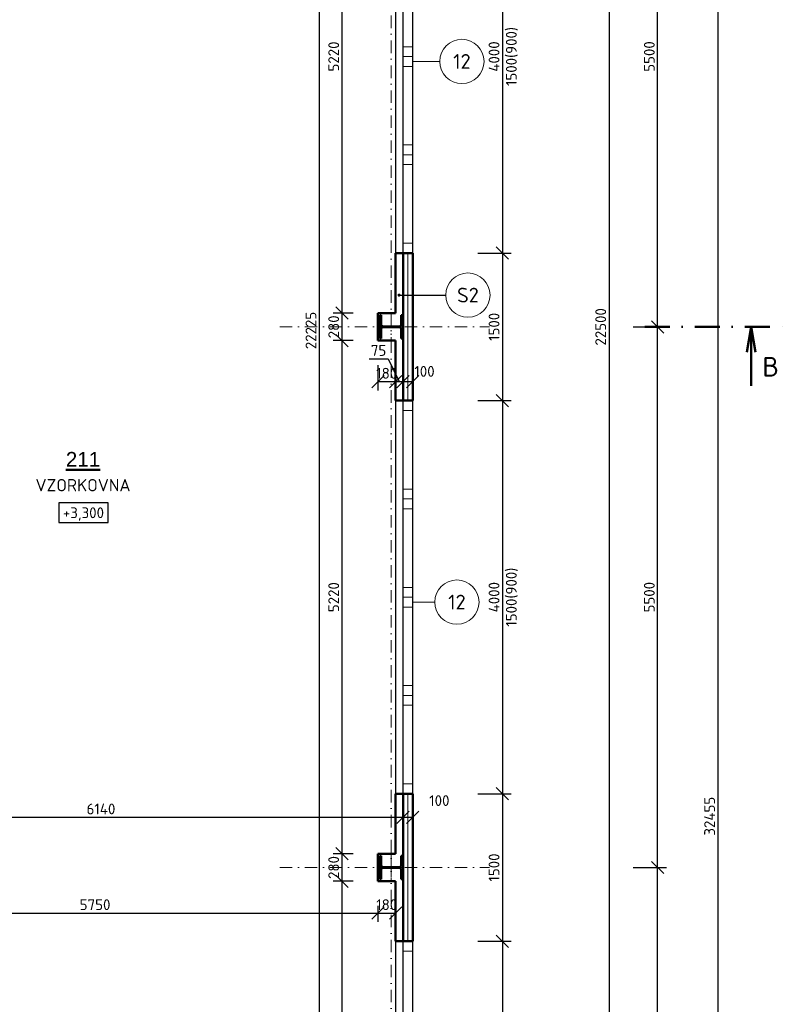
# Model space of a CAD drawing. Header units: millimetres. Extents: x -118752 to 407724, y -73278 to 155058.
# Tile 82 of 256: x 99668 to 107471, y 23427 to 33443. Entities that reach past the tile are written whole.
import ezdxf
from ezdxf.enums import TextEntityAlignment as Align

# ---------------------------------------------------------------- set-up
doc = ezdxf.new("R2010")
doc.units = ezdxf.units.MM
doc.header["$LTSCALE"] = 10
doc.linetypes.add('DASHDOT', pattern=[25.4, 12.7, -6.35, 0, -6.35])
for name, color, linetype, lineweight in [('CKBUBLINY', 1, 'Continuous', 18), ('CKBUBLINY_POPIS', 3, 'Continuous', 25), ('CKIZOLACE', 1, 'Continuous', 18), ('CKKOTY', 3, 'Continuous', 25), ('CKKOTY_VYS', 3, 'Continuous', 25), ('CKOKNA', 1, 'Continuous', 18), ('CKPOPIS_POHLED', 3, 'Continuous', 25), ('CKPOPISM', 6, 'Continuous', 50), ('CKPOPISM_POPIS', 3, 'Continuous', 25), ('CKRASTR', 7, 'DASHDOT', 15), ('CKREZY_OZNACENI', 4, 'DASHDOT', 50), ('CKSTENY_PODROVINOU', 7, 'Continuous', 25), ('CKSTENY_REZ', 6, 'Continuous', 50), ('CSPROFILY_OSY', 1, 'DASHDOT', 18), ('CSPROFILY_REZY', 4, 'Continuous', 50)]:
    doc.layers.add(name, color=color, linetype=linetype, lineweight=lineweight)
doc.styles.add('Arial', font='arial.ttf', dxfattribs={"width": 0.8})
doc.styles.get("Standard").update_dxf_attribs({"font": 'isocpeur.ttf'})
doc.linetypes.add('IZOLACE_POLYSTYREN_PENOVY', pattern='A,0.001,[228,CADKON.SHX,S=0.1,R=0,X=0,Y=0],-2', length=2.001)
doc.dimstyles.new('CADKON', dxfattribs={"dimscale": 50, "dimtxt": 2.2, "dimasz": 2.5, "dimexe": 1.8, "dimexo": 5, "dimgap": 0.6, "dimtad": 1, "dimrnd": 1, "dimtxsty": 'Standard', "dimblk1": 'OBLIQUE', "dimblk2": 'OBLIQUE', "dimsah": 1, "dimcen": 2.5, "dimadec": 1, "dimazin": 2, "dimtfac": 1, "dimtdec": 4, "dimtix": 1, "dimtmove": 2, "dimatfit": 3, "dimldrblk": 'OPEN30', "dimfxl": 5, "dimfxlon": 1, "dimtolj": 1, "dimarcsym": 0})

# ---------------------------------------------------------------- blocks, each defined once
blk = doc.blocks.new('_OBLIQUE')
at = {"color": 0, "linetype": 'ByBlock'}
blk.add_line((-0.5, -0.5), (0.5, 0.5), dxfattribs=at)
blk = doc.blocks.new('*D7906')
at = {"layer": 'CKKOTY', "color": 0, "lineweight": -2}
for p, q in [((104325, 31068), (104665, 31068)), ((104575, 31068), (104575, 29568)), ((104325, 29568), (104665, 29568))]:
    blk.add_line(p, q, dxfattribs=at)
at = {"layer": 'Defpoints', "color": 0}
for p in [(103664, 31068), (103664, 29568), (104575, 29568)]:
    blk.add_point(p, dxfattribs=at)
at = {"layer": 'CKKOTY', "color": 0, "lineweight": -2, "xscale": 125, "yscale": 125, "zscale": 125}
for p, rotation in [((104575, 31068), 90), ((104575, 29568), 270)]:
    blk.add_blockref('_OBLIQUE', p, dxfattribs=dict(at, rotation=rotation))
at = {"layer": 'CKKOTY', "color": 0, "insert": (104490, 30318), "char_height": 110, "attachment_point": 5, "rotation": 90}
blk.add_mtext('\\A1;1500', dxfattribs=at)
blk = doc.blocks.new('_Open30')
at = {"color": 0, "lineweight": -2}
for p, q in [((-1, 0.268), (0, 0)), ((0, 0), (-1, -0.268)), ((0, 0), (-1, 0))]:
    blk.add_line(p, q, dxfattribs=at)
blk = doc.blocks.new('*D7907')
at = {"layer": 'CKKOTY', "color": 0, "lineweight": -2}
for p, q in [((104325, 25568), (104665, 25568)), ((104575, 25568), (104575, 24068)), ((104325, 24068), (104665, 24068))]:
    blk.add_line(p, q, dxfattribs=at)
at = {"layer": 'Defpoints', "color": 0}
for p in [(103664, 25568), (103664, 24068), (104575, 24068)]:
    blk.add_point(p, dxfattribs=at)
at = {"layer": 'CKKOTY', "color": 0, "lineweight": -2, "xscale": 125, "yscale": 125, "zscale": 125}
for p, rotation in [((104575, 25568), 90), ((104575, 24068), 270)]:
    blk.add_blockref('_OBLIQUE', p, dxfattribs=dict(at, rotation=rotation))
at = {"layer": 'CKKOTY', "color": 0, "insert": (104490, 24818), "char_height": 110, "attachment_point": 5, "rotation": 90}
blk.add_mtext('\\A1;1500', dxfattribs=at)
blk = doc.blocks.new('*D7913')
at = {"layer": 'CKKOTY', "color": 0, "lineweight": -2}
for p, q in [((104325, 24068), (104665, 24068)), ((104575, 24068), (104575, 21068)), ((104325, 21068), (104665, 21068))]:
    blk.add_line(p, q, dxfattribs=at)
at = {"layer": 'Defpoints', "color": 0}
for p in [(103664, 24068), (103664, 21068), (104575, 21068)]:
    blk.add_point(p, dxfattribs=at)
at = {"layer": 'CKKOTY', "color": 0, "lineweight": -2, "xscale": 125, "yscale": 125, "zscale": 125}
for p, rotation in [((104575, 24068), 90), ((104575, 21068), 270)]:
    blk.add_blockref('_OBLIQUE', p, dxfattribs=dict(at, rotation=rotation))
at = {"layer": 'CKKOTY', "color": 0, "char_height": 110, "attachment_point": 5, "rotation": 90}
for s, insert in [('\\A1;1500(900)', (104671, 22568)), ('\\A1;3000', (104490, 22568))]:
    blk.add_mtext(s, dxfattribs=dict(at, insert=insert))
blk = doc.blocks.new('*D7914')
at = {"layer": 'CKKOTY', "color": 0, "lineweight": -2}
for p, q in [((104325, 29568), (104665, 29568)), ((104575, 29568), (104575, 25568)), ((104325, 25568), (104665, 25568))]:
    blk.add_line(p, q, dxfattribs=at)
at = {"layer": 'Defpoints', "color": 0}
for p in [(103664, 29568), (103664, 25568), (104575, 25568)]:
    blk.add_point(p, dxfattribs=at)
at = {"layer": 'CKKOTY', "color": 0, "lineweight": -2, "xscale": 125, "yscale": 125, "zscale": 125}
for p, rotation in [((104575, 29568), 90), ((104575, 25568), 270)]:
    blk.add_blockref('_OBLIQUE', p, dxfattribs=dict(at, rotation=rotation))
at = {"layer": 'CKKOTY', "color": 0, "char_height": 110, "attachment_point": 5, "rotation": 90}
for s, insert in [('\\A1;1500(900)', (104671, 27568)), ('\\A1;4000', (104490, 27568))]:
    blk.add_mtext(s, dxfattribs=dict(at, insert=insert))
blk = doc.blocks.new('*D7915')
at = {"layer": 'CKKOTY', "color": 0, "lineweight": -2}
for p, q in [((104325, 35068), (104665, 35068)), ((104575, 35068), (104575, 31068)), ((104325, 31068), (104665, 31068))]:
    blk.add_line(p, q, dxfattribs=at)
at = {"layer": 'Defpoints', "color": 0}
for p in [(103664, 35068), (103664, 31068), (104575, 31068)]:
    blk.add_point(p, dxfattribs=at)
at = {"layer": 'CKKOTY', "color": 0, "lineweight": -2, "xscale": 125, "yscale": 125, "zscale": 125}
for p, rotation in [((104575, 35068), 90), ((104575, 31068), 270)]:
    blk.add_blockref('_OBLIQUE', p, dxfattribs=dict(at, rotation=rotation))
at = {"layer": 'CKKOTY', "color": 0, "char_height": 110, "attachment_point": 5, "rotation": 90}
for s, insert in [('\\A1;1500(900)', (104671, 33068)), ('\\A1;4000', (104490, 33068))]:
    blk.add_mtext(s, dxfattribs=dict(at, insert=insert))
blk = doc.blocks.new('*D7917')
at = {"layer": 'CKKOTY', "color": 0, "lineweight": -2}
for p, q in [((105409, 41568), (105749, 41568)), ((105659, 41568), (105659, 19068)), ((105409, 19068), (105749, 19068))]:
    blk.add_line(p, q, dxfattribs=at)
at = {"layer": 'Defpoints', "color": 0}
for p in [(103664, 41568), (103664, 19068), (105659, 19068)]:
    blk.add_point(p, dxfattribs=at)
at = {"layer": 'CKKOTY', "color": 0, "lineweight": -2, "xscale": 125, "yscale": 125, "zscale": 125}
for p, rotation in [((105659, 41568), 90), ((105659, 19068), 270)]:
    blk.add_blockref('_OBLIQUE', p, dxfattribs=dict(at, rotation=rotation))
at = {"layer": 'CKKOTY', "color": 0, "insert": (105574, 30318), "char_height": 110, "attachment_point": 5, "rotation": 90}
blk.add_mtext('\\A1;22500', dxfattribs=at)
blk = doc.blocks.new('_Open90')
at = {"color": 0, "lineweight": -2}
for p, q in [((0, 0), (-1, 0)), ((-0.5, 0.5), (0, 0)), ((0, 0), (-0.5, -0.5))]:
    blk.add_line(p, q, dxfattribs=at)
blk = doc.blocks.new('*D7922')
at = {"layer": 'CKKOTY', "color": 0, "lineweight": -2}
for p, q in [((105903, 24818), (106243, 24818)), ((106153, 19318), (106153, 24818)), ((105903, 19318), (106243, 19318))]:
    blk.add_line(p, q, dxfattribs=at)
at = {"layer": 'Defpoints', "color": 0}
for p in [(104444, 24818), (106153, 24818), (104444, 19318)]:
    blk.add_point(p, dxfattribs=at)
at = {"layer": 'CKKOTY', "color": 0, "lineweight": -2, "xscale": 125, "yscale": 125, "zscale": 125}
for p, rotation in [((106153, 24818), 90), ((106153, 19318), 270)]:
    blk.add_blockref('_OBLIQUE', p, dxfattribs=dict(at, rotation=rotation))
at = {"layer": 'CKKOTY', "color": 0, "insert": (106068, 22068), "char_height": 110, "attachment_point": 5, "rotation": 90}
blk.add_mtext('\\A1;5500', dxfattribs=at)
blk = doc.blocks.new('*D7923')
at = {"layer": 'CKKOTY', "color": 0, "lineweight": -2}
for p, q in [((105903, 30318), (106243, 30318)), ((106153, 24818), (106153, 30318)), ((105903, 24818), (106243, 24818))]:
    blk.add_line(p, q, dxfattribs=at)
at = {"layer": 'Defpoints', "color": 0}
for p in [(104444, 30318), (106153, 30318), (104444, 24818)]:
    blk.add_point(p, dxfattribs=at)
at = {"layer": 'CKKOTY', "color": 0, "lineweight": -2, "xscale": 125, "yscale": 125, "zscale": 125}
for p, rotation in [((106153, 30318), 90), ((106153, 24818), 270)]:
    blk.add_blockref('_OBLIQUE', p, dxfattribs=dict(at, rotation=rotation))
at = {"layer": 'CKKOTY', "color": 0, "insert": (106068, 27568), "char_height": 110, "attachment_point": 5, "rotation": 90}
blk.add_mtext('\\A1;5500', dxfattribs=at)
blk = doc.blocks.new('*D7924')
at = {"layer": 'CKKOTY', "color": 0, "lineweight": -2}
for p, q in [((105903, 35818), (106243, 35818)), ((106153, 30318), (106153, 35818)), ((105903, 30318), (106243, 30318))]:
    blk.add_line(p, q, dxfattribs=at)
at = {"layer": 'Defpoints', "color": 0}
for p in [(104444, 35818), (106153, 35818), (104444, 30318)]:
    blk.add_point(p, dxfattribs=at)
at = {"layer": 'CKKOTY', "color": 0, "lineweight": -2, "xscale": 125, "yscale": 125, "zscale": 125}
for p, rotation in [((106153, 35818), 90), ((106153, 30318), 270)]:
    blk.add_blockref('_OBLIQUE', p, dxfattribs=dict(at, rotation=rotation))
at = {"layer": 'CKKOTY', "color": 0, "insert": (106068, 33068), "char_height": 110, "attachment_point": 5, "rotation": 90}
blk.add_mtext('\\A1;5500', dxfattribs=at)
blk = doc.blocks.new('*D7927')
at = {"layer": 'CKKOTY', "color": 0, "lineweight": -2}
for p, q in [((106516, 41568), (106856, 41568)), ((106766, 41568), (106766, 9113)), ((106516, 9113), (106856, 9113))]:
    blk.add_line(p, q, dxfattribs=at)
at = {"layer": 'Defpoints', "color": 0}
for p in [(103664, 41568), (103664, 9113), (106766, 9113)]:
    blk.add_point(p, dxfattribs=at)
at = {"layer": 'CKKOTY', "color": 0, "lineweight": -2, "xscale": 125, "yscale": 125, "zscale": 125}
for p, rotation in [((106766, 41568), 90), ((106766, 9113), 270)]:
    blk.add_blockref('_OBLIQUE', p, dxfattribs=dict(at, rotation=rotation))
at = {"layer": 'CKKOTY', "color": 0, "insert": (106681, 25340), "char_height": 110, "attachment_point": 5, "rotation": 90}
blk.add_mtext('\\A1;32455', dxfattribs=at)
blk = doc.blocks.new('*D7961')
at = {"layer": 'CKKOTY', "color": 0, "lineweight": -2}
for p, q in [((102804, 41393), (102624, 41393)), ((102714, 19168), (102714, 41393)), ((102824, 19168), (102624, 19168))]:
    blk.add_line(p, q, dxfattribs=at)
at = {"layer": 'Defpoints', "color": 0}
for p in [(102714, 41393), (103304, 41393), (103324, 19168)]:
    blk.add_point(p, dxfattribs=at)
at = {"layer": 'CKKOTY', "color": 0, "lineweight": -2, "xscale": 125, "yscale": 125, "zscale": 125}
for p, rotation in [((102714, 41393), 90), ((102714, 19168), 270)]:
    blk.add_blockref('_OBLIQUE', p, dxfattribs=dict(at, rotation=rotation))
at = {"layer": 'CKKOTY', "color": 0, "insert": (102629, 30281), "char_height": 110, "attachment_point": 5, "rotation": 90}
blk.add_mtext('\\A1;22225', dxfattribs=at)
blk = doc.blocks.new('*D8020')
at = {"layer": 'CKKOTY', "color": 0, "lineweight": -2}
for p, q in [((103564, 25321), (103564, 25419)), ((103664, 25318), (103664, 25419)), ((103564, 25329), (103664, 25329))]:
    blk.add_line(p, q, dxfattribs=at)
at = {"layer": 'Defpoints', "color": 0}
for p in [(103664, 25329), (103564, 24821), (103664, 24818)]:
    blk.add_point(p, dxfattribs=at)
at = {"layer": 'CKKOTY', "color": 0, "lineweight": -2, "xscale": 125, "yscale": 125, "zscale": 125, "rotation": 180}
blk.add_blockref('_OBLIQUE', (103564, 25329), dxfattribs=at)
at = {"layer": 'CKKOTY', "color": 0, "lineweight": -2, "xscale": 125, "yscale": 125, "zscale": 125}
blk.add_blockref('_OBLIQUE', (103664, 25329), dxfattribs=at)
at = {"layer": 'CKKOTY', "color": 0, "insert": (103934, 25499), "char_height": 110, "attachment_point": 5}
blk.add_mtext('\\A1;100', dxfattribs=at)
blk = doc.blocks.new('*D8021')
at = {"layer": 'CKKOTY', "color": 0, "lineweight": -2}
for p, q in [((103564, 25321), (103564, 25419)), ((97424, 25329), (103564, 25329))]:
    blk.add_line(p, q, dxfattribs=at)
at = {"layer": 'Defpoints', "color": 0}
for p in [(103564, 25329), (97424, 24821), (103564, 24821)]:
    blk.add_point(p, dxfattribs=at)
at = {"layer": 'CKKOTY', "color": 0, "lineweight": -2, "xscale": 125, "yscale": 125, "zscale": 125, "rotation": 180}
blk.add_blockref('_OBLIQUE', (97424, 25329), dxfattribs=at)
at = {"layer": 'CKKOTY', "color": 0, "lineweight": -2, "xscale": 125, "yscale": 125, "zscale": 125}
blk.add_blockref('_OBLIQUE', (103564, 25329), dxfattribs=at)
at = {"layer": 'CKKOTY', "color": 0, "insert": (100494, 25414), "char_height": 110, "attachment_point": 5}
blk.add_mtext('\\A1;6140', dxfattribs=at)
blk = doc.blocks.new('*D8825')
at = {"layer": 'CKKOTY', "color": 0, "lineweight": -2}
for p, q in [((103059, 24678), (102855, 24678)), ((102945, 19418), (102945, 24678)), ((103054, 19418), (102855, 19418))]:
    blk.add_line(p, q, dxfattribs=at)
at = {"layer": 'Defpoints', "color": 0}
for p in [(102945, 24678), (103309, 24678), (103304, 19418)]:
    blk.add_point(p, dxfattribs=at)
at = {"layer": 'CKKOTY', "color": 0, "lineweight": -2, "xscale": 125, "yscale": 125, "zscale": 125}
for p, rotation in [((102945, 24678), 90), ((102945, 19418), 270)]:
    blk.add_blockref('_OBLIQUE', p, dxfattribs=dict(at, rotation=rotation))
at = {"layer": 'CKKOTY', "color": 0, "insert": (102860, 22048), "char_height": 110, "attachment_point": 5, "rotation": 90}
blk.add_mtext('\\A1;5260', dxfattribs=at)
blk = doc.blocks.new('*D8826')
at = {"layer": 'CKKOTY', "color": 0, "lineweight": -2}
for p, q in [((103059, 24958), (102855, 24958)), ((102945, 24678), (102945, 24958)), ((103059, 24678), (102855, 24678))]:
    blk.add_line(p, q, dxfattribs=at)
at = {"layer": 'Defpoints', "color": 0}
for p in [(102945, 24958), (103309, 24958), (103309, 24678)]:
    blk.add_point(p, dxfattribs=at)
at = {"layer": 'CKKOTY', "color": 0, "lineweight": -2, "xscale": 125, "yscale": 125, "zscale": 125}
for p, rotation in [((102945, 24958), 90), ((102945, 24678), 270)]:
    blk.add_blockref('_OBLIQUE', p, dxfattribs=dict(at, rotation=rotation))
at = {"layer": 'CKKOTY', "color": 0, "insert": (102860, 24818), "char_height": 110, "attachment_point": 5, "rotation": 90}
blk.add_mtext('\\A1;280', dxfattribs=at)
blk = doc.blocks.new('*D8827')
at = {"layer": 'CKKOTY', "color": 0, "lineweight": -2}
for p, q in [((103059, 30178), (102855, 30178)), ((102945, 24958), (102945, 30178)), ((103059, 24958), (102855, 24958))]:
    blk.add_line(p, q, dxfattribs=at)
at = {"layer": 'Defpoints', "color": 0}
for p in [(102945, 30178), (103309, 30178), (103309, 24958)]:
    blk.add_point(p, dxfattribs=at)
at = {"layer": 'CKKOTY', "color": 0, "lineweight": -2, "xscale": 125, "yscale": 125, "zscale": 125}
for p, rotation in [((102945, 30178), 90), ((102945, 24958), 270)]:
    blk.add_blockref('_OBLIQUE', p, dxfattribs=dict(at, rotation=rotation))
at = {"layer": 'CKKOTY', "color": 0, "insert": (102860, 27568), "char_height": 110, "attachment_point": 5, "rotation": 90}
blk.add_mtext('\\A1;5220', dxfattribs=at)
blk = doc.blocks.new('*D8828')
at = {"layer": 'CKKOTY', "color": 0, "lineweight": -2}
for p, q in [((103059, 30458), (102855, 30458)), ((102945, 30178), (102945, 30458)), ((103059, 30178), (102855, 30178))]:
    blk.add_line(p, q, dxfattribs=at)
at = {"layer": 'Defpoints', "color": 0}
for p in [(102945, 30458), (103309, 30458), (103309, 30178)]:
    blk.add_point(p, dxfattribs=at)
at = {"layer": 'CKKOTY', "color": 0, "lineweight": -2, "xscale": 125, "yscale": 125, "zscale": 125}
for p, rotation in [((102945, 30458), 90), ((102945, 30178), 270)]:
    blk.add_blockref('_OBLIQUE', p, dxfattribs=dict(at, rotation=rotation))
at = {"layer": 'CKKOTY', "color": 0, "insert": (102860, 30318), "char_height": 110, "attachment_point": 5, "rotation": 90}
blk.add_mtext('\\A1;280', dxfattribs=at)
blk = doc.blocks.new('*D8829')
at = {"layer": 'CKKOTY', "color": 0, "lineweight": -2}
for p, q in [((103059, 35678), (102855, 35678)), ((102945, 30458), (102945, 35678)), ((103059, 30458), (102855, 30458))]:
    blk.add_line(p, q, dxfattribs=at)
at = {"layer": 'Defpoints', "color": 0}
for p in [(102945, 35678), (103309, 35678), (103309, 30458)]:
    blk.add_point(p, dxfattribs=at)
at = {"layer": 'CKKOTY', "color": 0, "lineweight": -2, "xscale": 125, "yscale": 125, "zscale": 125}
for p, rotation in [((102945, 35678), 90), ((102945, 30458), 270)]:
    blk.add_blockref('_OBLIQUE', p, dxfattribs=dict(at, rotation=rotation))
at = {"layer": 'CKKOTY', "color": 0, "insert": (102860, 33068), "char_height": 110, "attachment_point": 5, "rotation": 90}
blk.add_mtext('\\A1;5220', dxfattribs=at)
blk = doc.blocks.new('*D8833')
at = {"layer": 'CKKOTY', "color": 0, "lineweight": -2}
for p, q in [((103309, 29928), (103309, 29671)), ((103489, 29928), (103489, 29671)), ((103309, 29761), (103489, 29761))]:
    blk.add_line(p, q, dxfattribs=at)
at = {"layer": 'Defpoints', "color": 0}
for p in [(103309, 30178), (103489, 30178), (103489, 29761)]:
    blk.add_point(p, dxfattribs=at)
at = {"layer": 'CKKOTY', "color": 0, "lineweight": -2, "xscale": 125, "yscale": 125, "zscale": 125}
blk.add_blockref('_OBLIQUE', (103309, 29761), dxfattribs=at)
at = {"layer": 'CKKOTY', "color": 0, "lineweight": -2, "xscale": 125, "yscale": 125, "zscale": 125, "rotation": 180}
blk.add_blockref('_OBLIQUE', (103489, 29761), dxfattribs=at)
at = {"layer": 'CKKOTY', "color": 0, "insert": (103399, 29846), "char_height": 110, "attachment_point": 5}
blk.add_mtext('\\A1;180', dxfattribs=at)
blk = doc.blocks.new('*D8834')
at = {"layer": 'CKKOTY', "color": 0, "lineweight": -2}
for p, q in [((103220, 29993), (103412, 29993)), ((103412, 29993), (103527, 29761)), ((103564, 30011), (103564, 29671)), ((103489, 29928), (103489, 29671)), ((103489, 29761), (103564, 29761))]:
    blk.add_line(p, q, dxfattribs=at)
at = {"layer": 'Defpoints', "color": 0}
for p in [(103564, 30318), (103489, 30178), (103564, 29761)]:
    blk.add_point(p, dxfattribs=at)
at = {"layer": 'CKKOTY', "color": 0, "lineweight": -2, "xscale": 125, "yscale": 125, "zscale": 125, "rotation": 180}
blk.add_blockref('_OBLIQUE', (103489, 29761), dxfattribs=at)
at = {"layer": 'CKKOTY', "color": 0, "lineweight": -2, "xscale": 125, "yscale": 125, "zscale": 125}
blk.add_blockref('_OBLIQUE', (103564, 29761), dxfattribs=at)
at = {"layer": 'CKKOTY', "color": 0, "insert": (103316, 30078), "char_height": 110, "attachment_point": 5}
blk.add_mtext('\\A1;75', dxfattribs=at)
blk = doc.blocks.new('*D8835')
at = {"layer": 'CKKOTY', "color": 0, "lineweight": -2}
for p, q in [((103564, 30011), (103564, 29671)), ((103664, 30011), (103664, 29671)), ((103564, 29761), (103664, 29761))]:
    blk.add_line(p, q, dxfattribs=at)
at = {"layer": 'Defpoints', "color": 0}
for p in [(103564, 30318), (103664, 30318), (103664, 29761)]:
    blk.add_point(p, dxfattribs=at)
at = {"layer": 'CKKOTY', "color": 0, "lineweight": -2, "xscale": 125, "yscale": 125, "zscale": 125, "rotation": 180}
blk.add_blockref('_OBLIQUE', (103564, 29761), dxfattribs=at)
at = {"layer": 'CKKOTY', "color": 0, "lineweight": -2, "xscale": 125, "yscale": 125, "zscale": 125}
blk.add_blockref('_OBLIQUE', (103664, 29761), dxfattribs=at)
at = {"layer": 'CKKOTY', "color": 0, "insert": (103783, 29865), "char_height": 110, "attachment_point": 5}
blk.add_mtext('\\A1;100', dxfattribs=at)
blk = doc.blocks.new('*D8837')
at = {"layer": 'CKKOTY', "color": 0, "lineweight": -2}
for p, q in [((97559, 24448), (97559, 24265)), ((97559, 24355), (103309, 24355)), ((103309, 24428), (103309, 24265))]:
    blk.add_line(p, q, dxfattribs=at)
at = {"layer": 'Defpoints', "color": 0}
for p in [(97559, 24698), (103309, 24678), (103309, 24355)]:
    blk.add_point(p, dxfattribs=at)
at = {"layer": 'CKKOTY', "color": 0, "lineweight": -2, "xscale": 125, "yscale": 125, "zscale": 125, "rotation": 180}
blk.add_blockref('_OBLIQUE', (97559, 24355), dxfattribs=at)
at = {"layer": 'CKKOTY', "color": 0, "lineweight": -2, "xscale": 125, "yscale": 125, "zscale": 125}
blk.add_blockref('_OBLIQUE', (103309, 24355), dxfattribs=at)
at = {"layer": 'CKKOTY', "color": 0, "insert": (100434, 24440), "char_height": 110, "attachment_point": 5}
blk.add_mtext('\\A1;5750', dxfattribs=at)
blk = doc.blocks.new('*D8838')
at = {"layer": 'CKKOTY', "color": 0, "lineweight": -2}
for p, q in [((103309, 24428), (103309, 24265)), ((103309, 24355), (103489, 24355)), ((103489, 24428), (103489, 24265))]:
    blk.add_line(p, q, dxfattribs=at)
at = {"layer": 'Defpoints', "color": 0}
for p in [(103309, 24678), (103489, 24678), (103489, 24355)]:
    blk.add_point(p, dxfattribs=at)
at = {"layer": 'CKKOTY', "color": 0, "lineweight": -2, "xscale": 125, "yscale": 125, "zscale": 125}
blk.add_blockref('_OBLIQUE', (103309, 24355), dxfattribs=at)
at = {"layer": 'CKKOTY', "color": 0, "lineweight": -2, "xscale": 125, "yscale": 125, "zscale": 125, "rotation": 180}
blk.add_blockref('_OBLIQUE', (103489, 24355), dxfattribs=at)
at = {"layer": 'CKKOTY', "color": 0, "insert": (103399, 24440), "char_height": 110, "attachment_point": 5}
blk.add_mtext('\\A1;180', dxfattribs=at)
blk = doc.blocks.new('CK_S_EXT_HEAHEA240')
for p, q in [((-120, 115), (120, 115)), ((-120, 115), (-120, 103)), ((-120, 103), (-24.75, 103)), ((120, 103), (24.75, 103)), ((120, 115), (120, 103)), ((-3.75, -82), (-3.75, 82)), ((3.75, -82), (3.75, 82)), ((-120, -115), (-120, -103)), ((-120, -103), (-24.75, -103)), ((-120, -115), (120, -115)), ((120, -103), (24.75, -103)), ((120, -115), (120, -103))]:
    blk.add_line(p, q)
for centre, start, end in [((-24.75, 82), 0, 90), ((24.75, 82), 90, 180), ((-24.75, -82), 270, 0), ((24.75, -82), 180, 270)]:
    blk.add_arc(centre, 21, start, end)
blk = doc.blocks.new('CK_BUBBLE_1_0_0')
at = {"color": 0, "linetype": 'ByBlock', "lineweight": -2}
blk.add_circle((0, 0), 1, dxfattribs=at)
blk = doc.blocks.new('CKBL2010716103017', base_point=(100311, 27942))
blk = doc.blocks.new('*U5054')
at = {"color": 0, "linetype": 'ByBlock', "lineweight": -2}
blk.add_lwpolyline([(-5, -2), (5, -2), (5, 2), (-5, 2), (-5, -2)], dxfattribs=at)

msp = doc.modelspace()

# ---------------------------------------------------------------- linework, layer by layer
at = {"layer": 'CKBUBLINY'}
for p, q in [((103938.483, 33018.166), (103664.387, 33018.166)), ((103887.501, 27518.166), (103664.387, 27518.166))]:
    msp.add_line(p, q, dxfattribs=at)
at = {"layer": 'CKIZOLACE', "linetype": 'IZOLACE_POLYSTYREN_PENOVY', "ltscale": 5}
for points in [[(103614.387, 29568.166), (103614.387, 31068.166)], [(103614.387, 24068.166), (103614.387, 25568.166)]]:
    msp.add_lwpolyline(points, dxfattribs=at)
at = {"layer": 'CKOKNA'}
for p, q in [((103564.387, 33168.166), (103564.387, 33968.166)), ((103664.387, 33168.166), (103664.387, 33968.166)), ((103664.387, 33168.166), (103564.387, 33168.166)), ((103564.387, 33168.166), (103564.387, 33068.166)), ((103664.387, 33168.166), (103664.387, 33068.166)), ((103664.387, 33068.166), (103564.387, 33068.166)), ((103564.387, 33068.166), (103564.387, 32968.166)), ((103664.387, 33068.166), (103664.387, 32968.166)), ((103564.387, 32168.166), (103564.387, 32968.166)), ((103664.387, 32968.166), (103564.387, 32968.166)), ((103664.387, 32168.166), (103664.387, 32968.166)), ((103664.387, 32168.166), (103564.387, 32168.166)), ((103564.387, 32168.166), (103564.387, 32068.166)), ((103664.387, 32168.166), (103664.387, 32068.166)), ((103664.387, 32068.166), (103564.387, 32068.166)), ((103564.387, 32068.166), (103564.387, 31968.166)), ((103664.387, 32068.166), (103664.387, 31968.166)), ((103564.387, 31168.166), (103564.387, 31968.166)), ((103664.387, 31968.166), (103564.387, 31968.166)), ((103664.387, 31168.166), (103664.387, 31968.166)), ((103664.387, 31168.166), (103564.387, 31168.166)), ((103564.387, 31168.166), (103564.387, 31068.166)), ((103664.387, 31168.166), (103664.387, 31068.166)), ((103664.387, 31068.166), (103564.387, 31068.166)), ((103564.387, 29468.166), (103564.387, 29568.166)), ((103664.387, 29568.166), (103564.387, 29568.166)), ((103664.387, 29468.166), (103664.387, 29568.166)), ((103564.387, 28668.166), (103564.387, 29468.166)), ((103664.387, 29468.166), (103564.387, 29468.166)), ((103664.387, 28668.166), (103664.387, 29468.166)), ((103664.387, 28668.166), (103564.387, 28668.166)), ((103564.387, 28668.166), (103564.387, 28568.166)), ((103664.387, 28668.166), (103664.387, 28568.166)), ((103664.387, 28568.166), (103564.387, 28568.166)), ((103564.387, 28568.166), (103564.387, 28468.166)), ((103664.387, 28568.166), (103664.387, 28468.166)), ((103564.387, 27668.166), (103564.387, 28468.166)), ((103664.387, 28468.166), (103564.387, 28468.166)), ((103664.387, 27668.166), (103664.387, 28468.166)), ((103664.387, 27668.166), (103564.387, 27668.166)), ((103564.387, 27668.166), (103564.387, 27568.166)), ((103664.387, 27668.166), (103664.387, 27568.166)), ((103664.387, 27568.166), (103564.387, 27568.166)), ((103564.387, 27568.166), (103564.387, 27468.166)), ((103664.387, 27568.166), (103664.387, 27468.166)), ((103564.387, 26668.166), (103564.387, 27468.166)), ((103664.387, 27468.166), (103564.387, 27468.166)), ((103664.387, 26668.166), (103664.387, 27468.166)), ((103664.387, 26668.166), (103564.387, 26668.166)), ((103564.387, 26668.166), (103564.387, 26568.166)), ((103664.387, 26668.166), (103664.387, 26568.166)), ((103664.387, 26568.166), (103564.387, 26568.166)), ((103564.387, 26568.166), (103564.387, 26468.166)), ((103664.387, 26568.166), (103664.387, 26468.166)), ((103564.387, 25668.166), (103564.387, 26468.166)), ((103664.387, 26468.166), (103564.387, 26468.166)), ((103664.387, 25668.166), (103664.387, 26468.166)), ((103664.387, 25668.166), (103564.387, 25668.166)), ((103564.387, 25668.166), (103564.387, 25568.166)), ((103664.387, 25668.166), (103664.387, 25568.166)), ((103664.387, 25568.166), (103564.387, 25568.166)), ((103564.387, 23968.166), (103564.387, 24068.166)), ((103664.387, 24068.166), (103564.387, 24068.166)), ((103664.387, 23968.166), (103664.387, 24068.166)), ((103564.387, 23168.166), (103564.387, 23968.166)), ((103664.387, 23968.166), (103564.387, 23968.166)), ((103664.387, 23168.166), (103664.387, 23968.166))]:
    msp.add_line(p, q, dxfattribs=at)
at = {"layer": 'CKRASTR'}
for p, q in [((103444.387, 6677.167), (103444.387, 42318.166)), ((102311.079, 30318.166), (104444.387, 30318.166)), ((102311.079, 24818.166), (104444.387, 24818.166))]:
    msp.add_line(p, q, dxfattribs=at)
at = {"layer": 'CKREZY_OZNACENI', "ltscale": 2}
msp.add_line((106022.865, 30318.166), (107470.967, 30318.166), dxfattribs=at)
at = {"layer": 'CKREZY_OZNACENI', "linetype": 'Continuous'}
for q in [(107058.131, 30059.654), (107103.714, 29718.166), (107149.296, 30059.654)]:
    msp.add_line((107103.714, 30318.166), q, dxfattribs=at)
at = {"layer": 'CKSTENY_PODROVINOU'}
for p, q in [((103489.387, 35068.166), (103489.387, 31068.166)), ((103564.387, 31068.166), (103564.387, 35068.166)), ((103664.387, 31068.166), (103664.387, 35068.166)), ((103564.387, 29568.166), (103564.387, 31068.166)), ((103564.387, 31068.166), (103664.387, 31068.166)), ((103489.387, 29568.166), (103489.387, 25568.166)), ((103564.387, 25568.166), (103564.387, 29568.166)), ((103564.387, 29568.166), (103664.387, 29568.166)), ((103664.387, 25568.166), (103664.387, 29568.166)), ((103564.387, 24068.166), (103564.387, 25568.166)), ((103564.387, 25568.166), (103664.387, 25568.166)), ((103489.387, 24068.166), (103489.387, 21068.166)), ((103564.387, 21068.166), (103564.387, 24068.166)), ((103564.387, 24068.166), (103664.387, 24068.166)), ((103664.387, 21068.166), (103664.387, 24068.166))]:
    msp.add_line(p, q, dxfattribs=at)
at = {"layer": 'CKSTENY_REZ'}
for p, q in [((103564.387, 31068.166), (103489.387, 31068.166)), ((103489.387, 31068.166), (103489.387, 30458.166)), ((103564.387, 29568.166), (103564.387, 31068.166)), ((103664.387, 31068.166), (103564.387, 31068.166)), ((103664.387, 29568.166), (103664.387, 31068.166)), ((103489.387, 30458.166), (103309.387, 30458.166)), ((103309.387, 30458.166), (103309.387, 30178.166)), ((103309.387, 30178.166), (103489.387, 30178.166)), ((103489.387, 30178.166), (103489.387, 29568.166)), ((103489.387, 29568.166), (103564.387, 29568.166)), ((103664.387, 29568.166), (103564.387, 29568.166)), ((103564.387, 25568.166), (103489.387, 25568.166)), ((103489.387, 25568.166), (103489.387, 24958.166)), ((103564.387, 24068.166), (103564.387, 25568.166)), ((103664.387, 25568.166), (103564.387, 25568.166)), ((103664.387, 24068.166), (103664.387, 25568.166)), ((103489.387, 24958.166), (103309.387, 24958.166)), ((103309.387, 24958.166), (103309.387, 24678.166)), ((103309.387, 24678.166), (103489.387, 24678.166)), ((103489.387, 24678.166), (103489.387, 24068.166)), ((103489.387, 24068.166), (103564.387, 24068.166)), ((103664.387, 24068.166), (103564.387, 24068.166))]:
    msp.add_line(p, q, dxfattribs=at)
at = {"layer": 'CSPROFILY_OSY'}
for p, q in [((103444.387, 30468.166), (103444.387, 30168.166)), ((103299.387, 30318.166), (103569.387, 30318.166)), ((103444.387, 24968.166), (103444.387, 24688.166)), ((103299.387, 24818.166), (103569.387, 24818.166))]:
    msp.add_line(p, q, dxfattribs=at)

# ---------------------------------------------------------------- block references
at = {"layer": 'CKBUBLINY'}
ref = msp.add_blockref('CK_BUBBLE_1_0_0', (104163.483, 33018.166), dxfattribs=dict(at, xscale=225, yscale=225, zscale=225))
ref.add_attrib('NUM1', '12', dxfattribs={"layer": 'CKBUBLINY_POPIS', "height": 150}).set_placement((104163.483, 33018.166), align=Align.MIDDLE_CENTER)
ref = msp.add_blockref('CK_BUBBLE_1_0_0', (104224.5, 30641.016), dxfattribs=dict(at, xscale=225, yscale=225, zscale=225))
ref.add_attrib('NUM1', 'S2', dxfattribs={"layer": 'CKBUBLINY_POPIS', "height": 150}).set_placement((104224.5, 30641.016), align=Align.MIDDLE_CENTER)
ref = msp.add_blockref('CK_BUBBLE_1_0_0', (104112.501, 27518.166), dxfattribs=dict(at, xscale=225, yscale=225, zscale=225))
ref.add_attrib('NUM1', '12', dxfattribs={"layer": 'CKBUBLINY_POPIS', "height": 150}).set_placement((104112.501, 27518.166), align=Align.MIDDLE_CENTER)
at = {"layer": 'CKKOTY_VYS'}
ref = msp.add_blockref('*U5054', (100316.043, 28426.681), dxfattribs=dict(at, xscale=50, yscale=50, zscale=50))
ref.add_attrib('Výška', '+3,300', dxfattribs={"layer": '0', "color": 0, "linetype": 'ByBlock', "lineweight": -2, "height": 110}).set_placement((100316.043, 28426.681), align=Align.MIDDLE_CENTER)
at = {"layer": 'CKPOPISM'}
ref = msp.add_blockref('CKBL2010716103017', (100311.363, 28645.067), dxfattribs=dict(at, xscale=0.5, yscale=0.5, zscale=0.5))
ref.add_attrib('JMENO', 'VZORKOVNA', dxfattribs={"layer": 'CKPOPISM_POPIS', "height": 125}).set_placement((100311.363, 28645.067), align=Align.CENTER)
ref.add_attrib('CISLO', '%%U211', dxfattribs={"height": 150, "style": 'Arial'}).set_placement((100311.363, 28895.067), align=Align.CENTER)
at = {"layer": 'CSPROFILY_REZY', "rotation": 270}
for p in [(103444.387, 30318.166), (103444.387, 24818.166)]:
    msp.add_blockref('CK_S_EXT_HEAHEA240', p, dxfattribs=at)

# ---------------------------------------------------------------- texts
at = {"layer": 'CKPOPIS_POHLED'}
msp.add_text('B', height=200, dxfattribs=at).set_placement((107302.033, 29912.345), align=Align.MIDDLE_CENTER)

# ---------------------------------------------------------------- dimensions: what is measured, and where the dimension line sits
at = {"layer": 'CKKOTY'}
for base, p1, p2, override, picture, middle in [((105659.156, 19068.166), (103664.387, 41568.166), (103664.387, 19068.166), {"dimscale": 50, "dimexo": 10, "dimldrblk": 'Open90'}, '*D7917', (105574.156, 30318.166)), ((106766.379, 9112.666), (103664.387, 41568.166), (103664.387, 9112.666), {"dimscale": 50, "dimexo": 10, "dimldrblk": 'Open90'}, '*D7927', (106681.379, 25340.416)), ((102714.073, 41393.166), (103324.387, 19168.166), (103304.387, 41393.166), {"dimscale": 50, "dimexo": 10, "dimtmove": 2}, '*D7961', (102629.073, 30280.666)), ((106152.628, 35818.166), (104444.387, 30318.166), (104444.387, 35818.166), {"dimscale": 50, "dimexo": 10, "dimtmove": 2}, '*D7924', (106067.628, 33068.166)), ((102945.073, 35678.166), (103309.387, 30458.166), (103309.387, 35678.166), {"dimtmove": 2}, '*D8829', (102860.073, 33068.166)), ((104574.881, 29568.166), (103664.387, 31068.166), (103664.387, 29568.166), {"dimscale": 50, "dimexo": 10, "dimtmove": 2}, '*D7906', (104489.881, 30318.166)), ((102945.073, 30458.166), (103309.387, 30178.166), (103309.387, 30458.166), {"dimtmove": 2}, '*D8828', (102860.073, 30318.166)), ((106152.628, 30318.166), (104444.387, 24818.166), (104444.387, 30318.166), {"dimscale": 50, "dimexo": 10, "dimtmove": 2}, '*D7923', (106067.628, 27568.166)), ((102945.073, 30178.166), (103309.387, 24958.166), (103309.387, 30178.166), {"dimtmove": 2}, '*D8827', (102860.073, 27568.166)), ((104574.881, 24068.166), (103664.387, 25568.166), (103664.387, 24068.166), {"dimscale": 50, "dimexo": 10, "dimtmove": 2}, '*D7907', (104489.881, 24818.166)), ((102945.073, 24958.166), (103309.387, 24678.166), (103309.387, 24958.166), {"dimtmove": 2}, '*D8826', (102860.073, 24818.166)), ((106152.628, 24818.166), (104444.387, 19318.166), (104444.387, 24818.166), {"dimscale": 50, "dimexo": 10, "dimtmove": 2}, '*D7922', (106067.628, 22068.166)), ((102945.073, 24678.166), (103304.387, 19418.166), (103309.387, 24678.166), {"dimtmove": 2}, '*D8825', (102860.073, 22048.166))]:
    dim = msp.add_linear_dim(base=base, p1=p1, p2=p2, angle=90, dimstyle='CADKON', override=override, dxfattribs=at)
    dim.commit()
    dim.dimension.update_dxf_attribs({"geometry": picture, "text_midpoint": middle})
for base, p1, p2, picture, middle in [((104574.881, 31068.166), (103664.387, 35068.166), (103664.387, 31068.166), '*D7915', (104489.881, 33068.166)), ((104574.881, 25568.166), (103664.387, 29568.166), (103664.387, 25568.166), '*D7914', (104489.881, 27568.166)), ((104574.881, 21068.166), (103664.387, 24068.166), (103664.387, 21068.166), '*D7913', (104489.881, 22568.166))]:
    dim = msp.add_linear_dim(base=base, p1=p1, p2=p2, angle=90, text='<>\\X1500(900)', dimstyle='CADKON', override={"dimscale": 50, "dimexo": 10, "dimtmove": 2}, dxfattribs=at)
    dim.commit()
    dim.dimension.update_dxf_attribs({"geometry": picture, "text_midpoint": middle})
for base, p1, p2, override, picture, middle in [((103564.387, 29761.329), (103489.387, 30178.166), (103564.387, 30318.166), {"dimtmove": 1}, '*D8834', (103381.681, 29992.699)), ((103664.387, 29761.329), (103564.387, 30318.166), (103664.387, 30318.166), {"dimtmove": 2}, '*D8835', (103783.202, 29865.387)), ((103664.387, 25329.457), (103564.387, 24821.416), (103664.387, 24818.166), {"dimscale": 50, "dimexo": 10, "dimtmove": 2}, '*D8020', (103933.559, 25499.457))]:
    dim = msp.add_linear_dim(base=base, p1=p1, p2=p2, dimstyle='CADKON', override=override, dxfattribs=at)
    dim.commit()
    dim.dimension.update_dxf_attribs({"geometry": picture, "text_midpoint": middle, "dimtype": 160})
dim = msp.add_linear_dim(base=(103489.387, 29761.329), p1=(103309.387, 30178.166), p2=(103489.387, 30178.166), dimstyle='CADKON', dxfattribs=at)
dim.commit()
dim.dimension.update_dxf_attribs({"geometry": '*D8833', "text_midpoint": (103399.387, 29846.329)})
for base, p1, p2, override, picture, middle in [((103564.387, 25329.457), (97424.387, 24821.416), (103564.387, 24821.416), {"dimscale": 50, "dimexo": 10, "dimdle": 0, "dimse1": 1}, '*D8021', (100494.387, 25414.457)), ((103309.387, 24355.076), (97559.387, 24698.166), (103309.387, 24678.166), {"dimtmove": 2}, '*D8837', (100434.387, 24440.076)), ((103489.387, 24355.076), (103309.387, 24678.166), (103489.387, 24678.166), {"dimtmove": 2}, '*D8838', (103399.387, 24440.076))]:
    dim = msp.add_linear_dim(base=base, p1=p1, p2=p2, dimstyle='CADKON', override=override, dxfattribs=at)
    dim.commit()
    dim.dimension.update_dxf_attribs({"geometry": picture, "text_midpoint": middle})

# ---------------------------------------------------------------- leaders
at = {"layer": 'CKBUBLINY'}
msp.add_leader([(103524.152, 30641.016), (103999.5, 30641.016)], dimstyle='CADKON', override={"dimasz": 2.5, "dimldrblk": 'DotSmall'}, dxfattribs=at)

doc.saveas('drawing.dxf')
